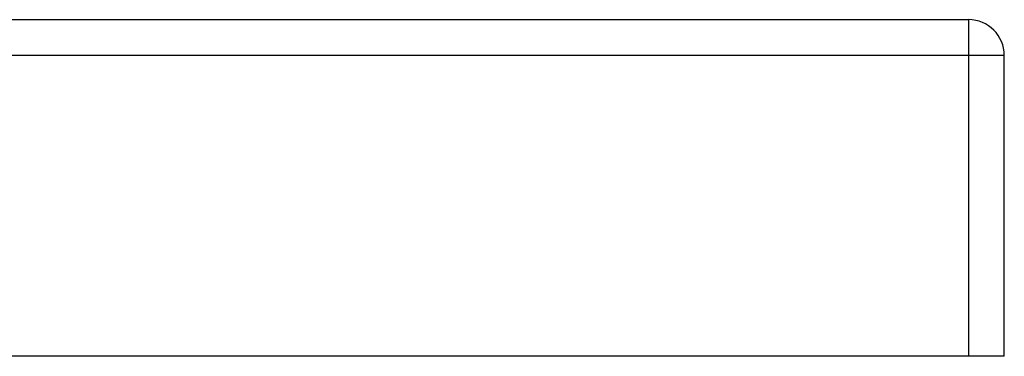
# Model space of a CAD drawing. Header units: inches. Extents: x 11 to 342, y 26 to 169.
# Tile 94 of 149: x 79.594 to 82.323, y 168.247 to 169.181. Entities that reach past the tile are written whole.
import ezdxf

# ---------------------------------------------------------------- set-up
doc = ezdxf.new("R2010")
doc.units = ezdxf.units.IN
doc.header["$MEASUREMENT"] = 0
doc.layers.add('Visible Edges(ANSI)', color=7, linetype='Continuous', lineweight=25)
doc.layers.add('Visible Tangent Edges(ANSI)', color=7, linetype='Continuous', lineweight=25)

msp = doc.modelspace()

# ---------------------------------------------------------------- linework, layer by layer
at = {"layer": 'Visible Edges(ANSI)'}
for p, q in [((10.6194, 169.1806), (82.2244, 169.1806)), ((82.3234, 168.2466), (82.3234, 169.0816)), ((82.2244, 168.2466), (10.6194, 168.2466)), ((82.3234, 168.2466), (82.2244, 168.2466))]:
    msp.add_line(p, q, dxfattribs=at)
msp.add_arc((82.2244, 169.0816), 0.099, 0, 90, dxfattribs=at)
at = {"layer": 'Visible Tangent Edges(ANSI)'}
for p, q in [((82.2244, 169.1806), (82.2244, 169.0816)), ((82.2244, 169.0816), (10.6194, 169.0816)), ((82.3234, 169.0816), (82.2244, 169.0816)), ((82.2244, 169.0816), (82.2244, 168.2466))]:
    msp.add_line(p, q, dxfattribs=at)

doc.saveas('drawing.dxf')
